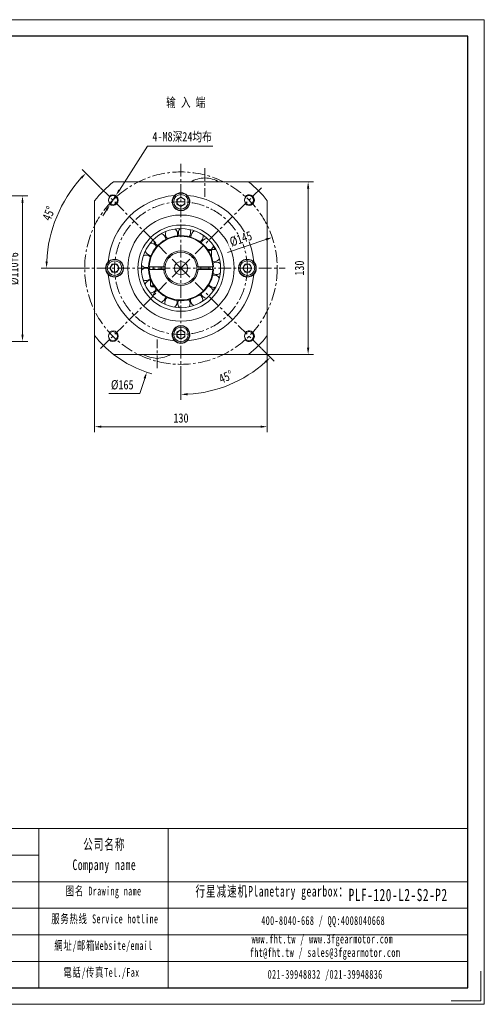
# Model space of a CAD drawing. Header units: millimetres. Extents: x -162 to 887, y -159 to 583.
# Tile 3 of 3: x 537 to 887, y -159 to 583. Entities that reach past the tile are written whole.
import ezdxf

# ---------------------------------------------------------------- set-up
doc = ezdxf.new("R2010")
doc.units = ezdxf.units.MM
doc.header["$LTSCALE"] = 1.5
doc.linetypes.add('CENTER', pattern=[10.16, 6.35, -1.27, 1.27, -1.27])
doc.layers.get('0').update_dxf_attribs({"lineweight": 18})
for name, color, linetype, lineweight in [('1轮廓实线层', 7, 'Continuous', 18), ('3中心线层', 1, 'CENTER', 18), ('7标注层', 4, 'Continuous', 18), ('SLD-0', 7, 'Continuous', 18), ('图框_外框线', 7, 'Continuous', 18)]:
    doc.layers.add(name, color=color, linetype=linetype, lineweight=lineweight)
doc.styles.add('PC_TEXTSTYLE', font='txt', dxfattribs={"width": 0.8})
doc.styles.add('TH_GBDIM', font='txt', dxfattribs={"width": 0.8})
doc.styles.add('标准', font='txt', dxfattribs={"width": 0.667})
doc.dimstyles.new('TH_GBDIM', dxfattribs={"dimscale": 2, "dimtxt": 3.5, "dimasz": 2.5, "dimexe": 2, "dimexo": 0, "dimgap": 1.5, "dimtad": 1, "dimdec": 1, "dimdsep": 46, "dimtxsty": 'TH_GBDIM', "dimcen": 2.5, "dimdle": 5, "dimclrd": 4, "dimclre": 4, "dimclrt": 3, "dimadec": 0, "dimazin": 2, "dimtfac": 0.714286, "dimtdec": 1, "dimtmove": 0, "dimatfit": 3, "dimfxl": 1, "dimtolj": 1, "dimarcsym": 0})

# ---------------------------------------------------------------- blocks, each defined once
blk = doc.blocks.new('*X17')
at = {"layer": '7标注层', "transparency": 16777216}
for points in [[(611.38, 455.28), (612.78, 454.39), (609.38, 450.62)], [(601.67, 440.12), (603.08, 439.22), (605.07, 443.88)]]:
    blk.add_hatch(color=4, dxfattribs=at).paths.add_polyline_path(points, flags=0)
at = {"layer": '7标注层', "color": 4, "transparency": 16777216}
for p, q in [((633.26, 487.94), (612.08, 454.83)), ((682.36, 487.94), (633.26, 487.94)), ((605.07, 443.88), (609.38, 450.62)), ((602.37, 439.67), (599.68, 435.46))]:
    blk.add_line(p, q, dxfattribs=at)
at = {"layer": '7标注层', "color": 3, "transparency": 16777216, "insert": (659.31, 494.71), "char_height": 7, "width": 94.2044, "attachment_point": 5, "style": 'TH_GBDIM'}
blk.add_mtext('4-M8深24均布', dxfattribs=at)
blk = doc.blocks.new('*X18')
at = {"layer": '7标注层', "transparency": 16777216}
for points in [[(753.43, 455.99), (755.09, 455.99), (754.26, 460.99)], [(753.43, 335.99), (755.09, 335.99), (754.26, 330.99)]]:
    blk.add_hatch(color=4, dxfattribs=at).paths.add_polyline_path(points, flags=0)
at = {"layer": '7标注层', "color": 4, "transparency": 16777216}
for p, q in [((709.3, 460.99), (758.26, 460.99)), ((754.26, 335.99), (754.26, 455.99)), ((709.3, 330.99), (758.26, 330.99))]:
    blk.add_line(p, q, dxfattribs=at)
at = {"layer": '7标注层', "color": 3, "transparency": 16777216, "insert": (747.76, 395.99), "char_height": 7, "width": 21.28, "attachment_point": 5, "rotation": 90, "style": 'TH_GBDIM'}
blk.add_mtext('130', dxfattribs=at)
blk = doc.blocks.new('*X19')
at = {"layer": '7标注层', "transparency": 16777216}
blk.add_hatch(color=4, dxfattribs=at).paths.add_polyline_path([(630.36, 313.13), (631.94, 312.61), (632.71, 317.62)], flags=0)
at = {"layer": '7标注层', "color": 4, "transparency": 16777216}
for p, q in [((658.49, 390.99), (658.49, 400.99)), ((653.49, 395.99), (663.49, 395.99)), ((627.4, 301.47), (631.15, 312.87)), ((604.14, 301.47), (627.4, 301.47))]:
    blk.add_line(p, q, dxfattribs=at)
blk.add_arc((658.49, 395.99), 82.5, 231.98772, 254.57158, dxfattribs=at)
at = {"layer": '7标注层', "color": 3, "transparency": 16777216, "insert": (614.27, 307.97), "char_height": 7, "width": 30.5511, "attachment_point": 5, "style": 'TH_GBDIM'}
blk.add_mtext('%%C165', dxfattribs=at)
blk = doc.blocks.new('*X20')
at = {"layer": '7标注层', "transparency": 16777216}
for points in [[(598.49, 277.34), (598.49, 275.68), (593.49, 276.51)], [(718.49, 277.34), (718.49, 275.68), (723.49, 276.51)]]:
    blk.add_hatch(color=4, dxfattribs=at).paths.add_polyline_path(points, flags=0)
at = {"layer": '7标注层', "color": 4, "transparency": 16777216}
for p, q in [((593.49, 345.18), (593.49, 272.51)), ((723.49, 345.18), (723.49, 272.51)), ((598.49, 276.51), (718.49, 276.51))]:
    blk.add_line(p, q, dxfattribs=at)
at = {"layer": '7标注层', "color": 3, "transparency": 16777216, "insert": (658.49, 283.01), "char_height": 7, "width": 21.28, "attachment_point": 5, "style": 'TH_GBDIM'}
blk.add_mtext('130', dxfattribs=at)
blk = doc.blocks.new('*X21')
at = {"layer": '7标注层', "transparency": 16777216}
for points in [[(538.31, 445.39), (539.98, 445.39), (539.14, 450.39)], [(538.31, 345.8), (539.98, 345.8), (539.14, 340.8)]]:
    blk.add_hatch(color=4, dxfattribs=at).paths.add_polyline_path(points, flags=0)
at = {"layer": '7标注层', "color": 4, "transparency": 16777216}
for p, q in [((434.05, 450.39), (543.14, 450.39)), ((539.14, 445.39), (539.14, 345.8)), ((434.05, 340.8), (543.14, 340.8))]:
    blk.add_line(p, q, dxfattribs=at)
at = {"layer": '7标注层', "color": 3, "transparency": 16777216, "insert": (532.64, 395.6), "char_height": 7, "width": 46.6044, "attachment_point": 5, "rotation": 90, "style": 'TH_GBDIM'}
blk.add_mtext('%%C110f6', dxfattribs=at)
blk = doc.blocks.new('*X22')
at = {"transparency": 16777216}
for points in [[(582.84, 464.54), (584.05, 463.39), (586.89, 467.59)], [(558.19, 400.97), (556.52, 401.01), (557.23, 395.99)]]:
    blk.add_hatch(color=4, dxfattribs=at).paths.add_polyline_path(points, flags=0)
at = {"color": 4, "transparency": 16777216}
for p, q in [((597.69, 456.79), (584.06, 470.42)), ((579.99, 395.99), (553.23, 395.99))]:
    blk.add_line(p, q, dxfattribs=at)
blk.add_arc((658.49, 395.99), 101.26, 137.82949, 177.17051, dxfattribs=at)
at = {"color": 3, "transparency": 16777216, "insert": (558.94, 437.23), "char_height": 7, "width": 21.6051, "attachment_point": 5, "rotation": 67.5, "style": 'TH_GBDIM'}
blk.add_mtext('45%%D', dxfattribs=at)
blk = doc.blocks.new('*X29')
at = {"transparency": 16777216}
for points in [[(721.57, 325.87), (722.72, 324.66), (725.77, 328.71)], [(663.51, 300.14), (663.47, 301.81), (658.49, 300.84)]]:
    blk.add_hatch(color=4, dxfattribs=at).paths.add_polyline_path(points, flags=0)
at = {"color": 4, "transparency": 16777216}
for p, q in [((719.3, 335.18), (728.6, 325.88)), ((658.49, 317.49), (658.49, 296.84))]:
    blk.add_line(p, q, dxfattribs=at)
blk.add_arc((658.49, 395.99), 95.15, 273.01129, 311.98871, dxfattribs=at)
at = {"color": 3, "transparency": 16777216, "insert": (692.41, 314.09), "char_height": 7, "width": 25.1409, "attachment_point": 5, "rotation": 22.5, "style": 'TH_GBDIM'}
blk.add_mtext('45%%D', dxfattribs=at)
blk = doc.blocks.new('*X30')
at = {"layer": '7标注层', "transparency": 16777216}
blk.add_hatch(color=4, dxfattribs=at).paths.add_polyline_path([(722.19, 418.33), (722.72, 416.75), (727.19, 419.14)], flags=0)
at = {"layer": '7标注层', "color": 4, "transparency": 16777216}
blk.add_line((693.59, 407.81), (722.46, 417.54), dxfattribs=at)
at = {"layer": '7标注层', "color": 3, "transparency": 16777216, "insert": (703.58, 418.04), "char_height": 7, "width": 33.3477, "attachment_point": 5, "rotation": 18.6229, "style": 'TH_GBDIM'}
blk.add_mtext('%%C145', dxfattribs=at)

msp = doc.modelspace()

# ---------------------------------------------------------------- linework, layer by layer
at = {"color": 7, "linetype": 'Continuous', "lineweight": 15}
for p, q in [((709.297029, 460.988705), (607.685021, 460.988705)), ((593.491027, 446.794711), (593.491027, 345.182706)), ((655.491026, 447.720759), (658.491026, 449.45281)), ((655.491026, 444.256656), (655.491026, 447.720759)), ((658.491026, 449.45281), (661.491025, 447.720759)), ((661.491025, 447.720759), (661.491025, 444.256656)), ((723.491026, 345.182706), (723.491026, 446.794711)), ((658.491026, 442.524605), (655.491026, 444.256656)), ((661.491025, 444.256656), (658.491026, 442.524605)), ((678.596993, 409.988708), (680.741025, 409.988708)), ((681.491026, 409.238708), (679.098972, 409.238708)), ((681.491026, 409.238708), (681.491026, 404.42968)), ((635.821097, 405.620343), (635.964149, 405.621455)), ((605.026924, 395.988708), (606.758976, 398.988708)), ((606.758976, 392.988708), (605.026924, 395.988708)), ((606.758976, 398.988708), (610.223077, 398.988708)), ((610.223077, 398.988708), (611.955128, 395.988708)), ((611.955128, 395.988708), (610.223077, 392.988708)), ((645.529544, 396.988708), (634.511868, 396.988708)), ((634.511868, 394.988708), (645.529544, 394.988708)), ((637.491026, 396.988708), (637.491026, 394.988708)), ((643.491025, 396.988708), (643.491025, 394.988708)), ((682.470181, 396.988708), (671.452509, 396.988708)), ((671.452509, 394.988708), (682.470181, 394.988708)), ((673.491025, 396.988708), (673.491025, 394.988708)), ((679.491026, 396.988708), (679.491026, 394.988708)), ((705.026922, 395.988708), (706.758974, 398.988708)), ((706.758974, 392.988708), (705.026922, 395.988708)), ((706.758974, 398.988708), (710.223076, 398.988708)), ((710.223076, 398.988708), (711.955128, 395.988708)), ((711.955128, 395.988708), (710.223076, 392.988708)), ((610.223077, 392.988708), (606.758976, 392.988708)), ((635.491026, 387.547736), (635.491026, 382.738708)), ((710.223076, 392.988708), (706.758974, 392.988708)), ((635.491026, 382.738708), (637.883078, 382.738708)), ((638.385056, 381.988708), (636.241026, 381.988708)), ((635.085079, 377.490344), (635.604566, 377.457055)), ((655.491026, 347.720758), (658.491026, 349.452809)), ((658.491026, 349.452809), (661.491025, 347.720758)), ((655.491026, 344.256659), (655.491026, 347.720758)), ((658.491026, 342.524607), (655.491026, 344.256659)), ((661.491025, 344.256659), (658.491026, 342.524607)), ((661.491025, 347.720758), (661.491025, 344.256659)), ((607.685021, 330.988709), (709.297029, 330.988709))]:
    msp.add_line(p, q, dxfattribs=at)
for points in [[(682.483469, 400.949819), (682.815035, 400.887107), (683.472657, 400.835003)], [(634.843286, 395.042383), (634.826825, 395.647076), (634.845495, 396.988708)], [(682.136556, 396.988708), (682.147176, 395.283259), (682.136556, 394.988708)]]:
    msp.add_lwpolyline(points, dxfattribs=at)
for centre, radius in [((607.225784, 447.25395), 3.4), ((658.491026, 445.988708), 6.5), ((658.491026, 445.988708), 5.5), ((709.756267, 447.25395), 3.4), ((658.491026, 395.988708), 40), ((658.491026, 395.988708), 32.5), ((658.491026, 395.988708), 29.833333), ((608.491026, 395.988708), 6.5), ((608.491026, 395.988708), 5.5), ((658.491026, 395.988708), 5), ((708.491026, 395.988708), 6.5), ((708.491026, 395.988708), 5.5), ((658.491026, 345.988708), 6.5), ((658.491026, 345.988708), 5.5), ((607.225784, 344.723466), 3.4), ((709.756267, 344.723466), 3.4)]:
    msp.add_circle(centre, radius, dxfattribs=at)
for centre, radius, start, end in [((658.491026, 395.988708), 82.5, 128.012279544, 141.987720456), ((677.666449, 439.016356), 25, 92.694866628, 118.49075525), ((675.315602, 439.016356), 25, 61.50924475, 87.305133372), ((658.491026, 395.988708), 82.5, 38.012279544, 51.987720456), ((658.491026, 445.988708), 6.75, 45.257520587, 134.742479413), ((658.491026, 395.988708), 55, 94.955981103, 175.044018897), ((658.491026, 445.988708), 6.75, 134.742479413, 45.257520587), ((658.491026, 445.988708), 3, 120, 180), ((658.491026, 445.988708), 3, 180, 240), ((658.491026, 445.988708), 3, 60, 120), ((658.491026, 445.988708), 3, 0, 60), ((658.491026, 445.988708), 3, 300, 360), ((658.491026, 395.988708), 55, 4.955981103, 85.044018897), ((658.491026, 445.988708), 3, 240, 300), ((651.368564, 421.773065), 4.625, 157.224985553, 228.978849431), ((651.368564, 421.773065), 4.625, 341.904849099, 53.658712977), ((661.163912, 422.604834), 4.625, 136.048514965, 207.802378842), ((661.163912, 422.604834), 4.625, 320.728378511, 32.482242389), ((670.598272, 419.841949), 4.625, 114.872044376, 186.625908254), ((658.491026, 395.988708), 24.5, 2.339253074, 177.660746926), ((658.491026, 395.988708), 24, 2.388015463, 177.611984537), ((642.535144, 417.458975), 4.625, 178.401456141, 250.155320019), ((642.535144, 417.458975), 4.625, 3.081319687, 74.835183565), ((670.598272, 419.841949), 4.625, 299.551907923, 11.305771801), ((678.397481, 413.85755), 4.625, 93.695573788, 165.449437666), ((635.856655, 410.245206), 4.625, 199.577926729, 269.559496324), ((635.856655, 410.245206), 4.625, 24.257790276, 96.011654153), ((658.491026, 395.988708), 13, 4.411725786, 175.588274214), ((680.741026, 409.238708), 0.75, 0, 90), ((678.397481, 413.85755), 4.625, 302.818793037, 350.129301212), ((683.508213, 405.459866), 4.625, 72.5191032, 117.000318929), ((658.491026, 395.988708), 29.36, 28.548214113, 34.100190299), ((608.491026, 395.988708), 6.75, 135.257520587, 224.742479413), ((608.491026, 395.988708), 6.75, 224.742479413, 135.257520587), ((632.235062, 401.106019), 4.625, 45.434260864, 117.188124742), ((658.491026, 395.988708), 12, 4.780191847, 175.219808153), ((683.508213, 405.459866), 4.625, 269.559496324, 328.952830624), ((708.491026, 395.988708), 6.75, 44.742479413, 315.257520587), ((708.491026, 395.988708), 6.75, 315.257520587, 44.742479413), ((608.491026, 395.988708), 3, 150, 210), ((608.491026, 395.988708), 3, 90, 150), ((608.491026, 395.988708), 3, 210, 270), ((608.491026, 395.988708), 3, 30, 90), ((608.491026, 395.988708), 3, 270, 330), ((608.491026, 395.988708), 3, 330, 30), ((632.159483, 391.27571), 4.625, 54.529632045, 138.36459533), ((632.235062, 401.106019), 4.625, 220.754397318, 269.559496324), ((632.235062, 401.106019), 4.625, 269.559496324, 295.9672607), ((658.491026, 395.988708), 24.5, 182.339253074, 357.660746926), ((658.491026, 395.988708), 24, 182.388015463, 357.611984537), ((658.491026, 395.988708), 13, 184.411725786, 355.588274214), ((658.491026, 395.988708), 12, 175.219808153, 184.780191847), ((658.491026, 395.988708), 12, 184.780191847, 355.219808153), ((658.491026, 395.988708), 12, 355.219808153, 4.780191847), ((685.240235, 395.78305), 4.625, 51.342632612, 123.09649649), ((708.491026, 395.988708), 3, 150, 210), ((708.491026, 395.988708), 3, 90, 150), ((708.491026, 395.988708), 3, 210, 270), ((708.491026, 395.988708), 3, 30, 90), ((708.491026, 395.988708), 3, 270, 330), ((708.491026, 395.988708), 3, 330, 30), ((658.491026, 395.988708), 55, 184.955981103, 265.044018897), ((632.159483, 391.27571), 4.625, 241.930867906, 269.559496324), ((635.640124, 382.081918), 4.625, 91.847394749, 159.541065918), ((632.159483, 391.27571), 4.625, 269.559496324, 313.684731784), ((658.491026, 395.988708), 55, 274.955981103, 355.044018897), ((683.359628, 386.134008), 4.625, 30.166162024, 101.920025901), ((685.240235, 395.78305), 4.625, 236.022496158, 269.559496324), ((685.240235, 395.78305), 4.625, 269.559496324, 307.776360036), ((636.241026, 382.738708), 0.75, 180, 270), ((635.640124, 382.081918), 4.625, 269.559496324, 334.861202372), ((642.206907, 374.766315), 4.625, 108.963672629, 180.717536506), ((678.120379, 377.815899), 4.625, 8.989691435, 80.743555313), ((683.359628, 386.134008), 4.625, 214.84602557, 269.559496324), ((658.491026, 395.988708), 29.36, 325.018802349, 330.570778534), ((683.359628, 386.134008), 4.625, 269.559496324, 286.599889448), ((642.206907, 374.766315), 4.625, 284.283809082, 356.03767296), ((650.972949, 370.316914), 4.625, 130.140143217, 201.894007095), ((650.972949, 370.316914), 4.625, 305.460279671, 17.214143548), ((660.75435, 369.33463), 4.625, 151.316613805, 223.070477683), ((660.75435, 369.33463), 4.625, 326.636750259, 38.390614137), ((670.230076, 371.952128), 4.625, 172.493084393, 244.246948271), ((670.230076, 371.952128), 4.625, 347.813220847, 59.567084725), ((678.120379, 377.815899), 4.625, 193.669554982, 265.423418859), ((658.491026, 345.988708), 6.75, 314.742479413, 225.257520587), ((658.491026, 345.988708), 3, 60, 120), ((658.491026, 395.988708), 82.5, 218.012279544, 231.987720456), ((658.491026, 345.988708), 3, 120, 180), ((658.491026, 345.988708), 3, 180, 240), ((658.491026, 345.988708), 3, 240, 300), ((658.491026, 345.988708), 3, 0, 60), ((658.491026, 345.988708), 3, 300, 360), ((658.491026, 395.988708), 82.5, 308.012279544, 321.987720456), ((658.491026, 345.988708), 6.75, 225.257520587, 314.742479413), ((641.666449, 352.96106), 25, 241.50924475, 267.305133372), ((639.315602, 352.96106), 25, 272.694866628, 298.49075525)]:
    msp.add_arc(centre, radius, start, end, dxfattribs=at)
at = {"color": 4}
for centre, start, end in [((607.225784, 447.25395), 226.580773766, 135), ((709.756267, 447.25395), 222.742597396, 136.580773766), ((607.225784, 344.723466), 225, 133.419226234), ((709.756267, 344.723466), 223.419226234, 135)]:
    msp.add_arc(centre, 4, start, end, dxfattribs=at)
at = {"color": 7, "linetype": 'Continuous', "lineweight": 15}
for points in [[(634.511868, 396.988708), (634.011442, 396.988708)], [(634.011442, 394.988708), (634.511868, 394.988708)], [(645.529544, 394.988708), (646.532765, 394.988708)], [(671.452509, 396.988708), (670.449288, 396.988708)], [(682.970607, 396.988708), (682.470181, 396.988708)], [(682.470181, 394.988708), (682.970607, 394.988708)]]:
    msp.add_open_spline(points, degree=1, dxfattribs=at)
for points, knots in [([(646.532765, 396.988708), (646.270763, 396.988708), (645.936329, 396.988708), (645.601962, 396.988708), (645.529544, 396.988708)], [0, 0, 0, 0, 0.7859431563, 1.0032206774, 1.0032206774, 1.0032206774, 1.0032206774]), ([(670.449288, 394.988708), (670.71129, 394.988708), (671.045724, 394.988708), (671.380091, 394.988708), (671.452509, 394.988708)], [0, 0, 0, 0, 0.7859429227, 1.0032206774, 1.0032206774, 1.0032206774, 1.0032206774])]:
    msp.add_open_spline(points, degree=3, knots=knots, dxfattribs=at)
at = {"layer": '3中心线层'}
for p, q in [((658.491026, 474.488708), (658.491026, 317.488708)), ((676.491026, 471.425295), (676.491026, 449.708605)), ((658.491026, 395.988708), (597.685222, 456.794512)), ((658.491026, 395.988708), (719.296829, 456.794512)), ((579.991026, 395.988708), (736.991026, 395.988708)), ((658.491026, 395.988708), (597.685222, 335.182904)), ((658.491026, 395.988708), (719.296829, 335.182904)), ((640.491026, 320.552121), (640.491026, 342.268811))]:
    msp.add_line(p, q, dxfattribs=at)
for radius in [72.5, 50]:
    msp.add_circle((658.491026, 395.988708), radius, dxfattribs=at)
at = {"layer": '图框_外框线'}
for p, q in [((-69.629725, -26.345598), (874.424019, -26.345598)), ((551.418365, -26.345598), (551.418365, -146.2578)), ((648.894232, -26.345598), (648.894232, -146.2578)), ((20.840767, -46.352996), (551.418365, -46.352996)), ((-69.629725, -66.360394), (874.424019, -66.360394)), ((20.840767, -86.367791), (874.424019, -86.367791)), ((20.840767, -106.375189), (874.424019, -106.375189)), ((20.840767, -126.382586), (874.424019, -126.382586))]:
    msp.add_line(p, q, dxfattribs=at)
at = {"layer": '图框_外框线', "color": 3}
msp.add_lwpolyline([(884.416665, -133.766992), (884.416665, -156.250446), (861.933211, -156.250446)], dxfattribs=at)

# ---------------------------------------------------------------- texts
at = {"color": 3, "insert": (647.360527, 524.408406), "char_height": 7, "width": 77.21633543, "attachment_point": 1, "style": 'PC_TEXTSTYLE'}
msp.add_mtext('输 入 端', dxfattribs=at)
at = {"layer": 'SLD-0', "color": 1, "attachment_point": 2, "line_spacing_factor": 1.15057, "style": '标准'}
for s, insert, char_height, width in [('\\T1.1;公司名称\\PCompany name', (600.774524, -34.244133), 8.00295905, 103.61333215), ('\\T1.1;图名 Drawing name', (600.227485, -70.048474), 6.66913254, 85.28943096), ('\\T1.1;  行星减速机Planetary gearbox：', (723.17712, -69.534032), 8.00295905, 125.86765948), ('\\T1.1;\\pxt5;PLF-120-L2-S2-P2', (822.050254, -71.658854), 9.33678556, 117.43199617), ('\\T1.1;服务热线 Service hotline', (601.173213, -91.019425), 6.66913254, 95.02061962), ('\\T1.1;400-8040-668 / QQ:4008040668', (765.569855, -92.293742), 6.66913254, 194.1745234), ('\\T1.1;網址/邮箱Website/email', (600.134767, -111.112479), 6.66913254, 98.90752131), ('\\T1.1;www.fht.tw / www.3fgearmotor.com ', (764.954925, -106.184647), 6.66913254, 194.39311021), ('\\T1.1;\\pxt12;fht@fht.tw / sales@3fgearmotor.com ', (766.98741, -116.339971), 6.66913254, 194.39311021), ('\\T1.1;電話/传真Tel./Fax', (598.640583, -131.362189), 6.66913254, 100.0970889), ('\\T1.1;021-39948832 /021-39948836 ', (767.057145, -132.820344), 6.66913254, 148.43384496)]:
    msp.add_mtext(s, dxfattribs=dict(at, insert=insert, char_height=char_height, width=width))

# ---------------------------------------------------------------- dimensions: what is measured, and where the dimension line sits
for base, line1, line2, picture, middle in [((564.94115, 434.738335), ((579.991026, 395.988708), (736.991026, 395.988708)), ((658.491026, 395.988708), (597.685222, 456.794512)), '*X22', (558.935933, 437.225778)), ((694.901743, 308.08546), ((658.491026, 474.488708), (658.491026, 317.488708)), ((658.491026, 395.988708), (719.296829, 335.182904)), '*X29', (692.414301, 314.090677))]:
    dim = msp.add_angular_dim_2l(base=base, line1=line1, line2=line2, dimstyle='TH_GBDIM', override={"dimtad": 1, "dimtih": 0, "dimtoh": 0, "dimsah": 1, "dimtdec": 0, "dimtzin": 8})
    dim.commit()
    dim.dimension.update_dxf_attribs({"geometry": picture, "text_midpoint": middle})
at = {"layer": '7标注层'}
dim = msp.add_diameter_dim_2p(p1=(605.069533, 443.884887), p2=(609.382035, 450.623012), text='4-M8深24均布', dimstyle='TH_GBDIM', override={"dimtoh": 1, "dimdec": 0, "dimpost": '%%C<>', "dimsah": 1, "dimtzin": 0}, dxfattribs=at)
dim.commit()
dim.dimension.update_dxf_attribs({"geometry": '*X17', "text_midpoint": (633.263849, 487.937469), "dimtype": 163})
dim = msp.add_diameter_dim_2p(p1=(684.267406, 474.358525), p2=(632.714646, 317.618891), dimstyle='TH_GBDIM', override={"dimtih": 1, "dimtoh": 1, "dimdec": 5, "dimpost": '%%C<>', "dimsah": 1, "dimtofl": 0, "dimtzin": 0}, dxfattribs=at)
dim.commit()
dim.dimension.update_dxf_attribs({"geometry": '*X19', "text_midpoint": (629.541044, 307.969959), "dimtype": 163})
dim = msp.add_linear_dim(base=(754.261422, 460.988708), p1=(709.297029, 330.988708), p2=(709.297029, 460.988708), angle=90, dimstyle='TH_GBDIM', override={"dimdec": 5, "dimsah": 1, "dimtzin": 0}, dxfattribs=at)
dim.commit()
dim.dimension.update_dxf_attribs({"geometry": '*X18', "text_midpoint": (754.261422, 395.988708), "dimtype": 160})
dim = msp.add_linear_dim(base=(539.144072, 340.801238), p1=(434.047009, 450.389988), p2=(434.047009, 340.801238), angle=90, text='%%C110f6', dimstyle='TH_GBDIM', override={"dimsah": 1, "dimtzin": 0}, dxfattribs=at)
dim.commit()
dim.dimension.update_dxf_attribs({"geometry": '*X21', "text_midpoint": (539.144072, 395.595613), "dimtype": 160})
dim = msp.add_linear_dim(base=(723.491024, 276.509301), p1=(593.491026, 345.182704), p2=(723.491024, 345.182704), dimstyle='TH_GBDIM', override={"dimdec": 5, "dimsah": 1, "dimtzin": 0}, dxfattribs=at)
dim.commit()
dim.dimension.update_dxf_attribs({"geometry": '*X20', "text_midpoint": (658.491025, 276.509301), "dimtype": 160})

# ---------------------------------------------------------------- next in the draw order: wipeouts: each hides what was drawn before it
msp.add_wipeout([(695.218913, 411.109006), (692.728076, 418.500605), (711.933597, 424.972523), (714.424434, 417.580924)]).dxf.layer = '1轮廓实线层'

# ---------------------------------------------------------------- next in the draw order: linework, layer by layer
at = {"layer": '图框_外框线', "color": 3}
msp.add_lwpolyline([(-162.313043, -158.748608), (886.914827, -158.748608), (886.914827, 583.205386), (-162.313043, 583.205386)], close=True, dxfattribs=at)
at = {"layer": '图框_外框线', "color": 3, "lineweight": 25}
msp.add_lwpolyline([(-99.859003, -146.2578), (874.424019, -146.2578), (874.424019, 570.714578), (-99.859003, 570.714578)], close=True, dxfattribs=at)

# ---------------------------------------------------------------- next in the draw order: dimensions: what is measured, and where the dimension line sits
at = {"layer": '7标注层'}
dim = msp.add_diameter_dim_2p(p1=(589.787063, 372.836698), p2=(727.194988, 419.140718), dimstyle='TH_GBDIM', override={"dimpost": '%%C<>', "dimsah": 1, "dimtzin": 0}, dxfattribs=at)
dim.commit()
dim.dimension.update_dxf_attribs({"geometry": '*X30', "text_midpoint": (705.651952, 411.881099), "dimtype": 163})

doc.saveas('drawing.dxf')
